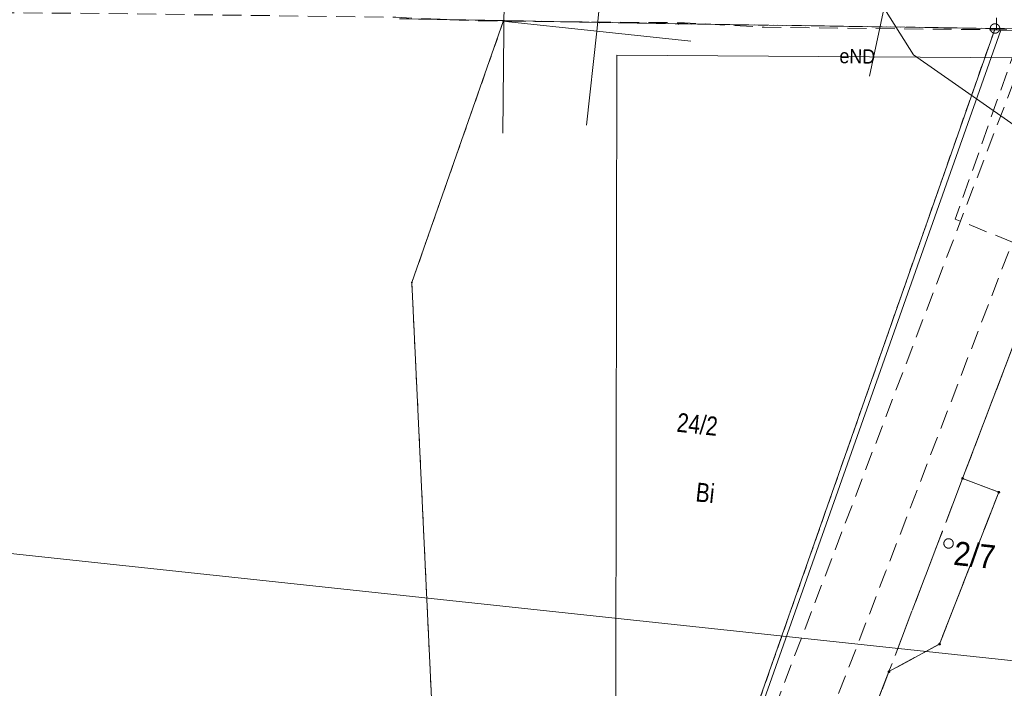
# Model space of a CAD drawing. Header units: millimetres. Extents: x -165388 to 921073, y -295343 to 494042.
# Tile 27 of 117: x 97197 to 149163, y 49798 to 85080. Entities that reach past the tile are written whole.
import ezdxf
from ezdxf.xclip import XClip

# ---------------------------------------------------------------- set-up
doc = ezdxf.new("R2010")
doc.units = ezdxf.units.MM
doc.header["$MEASUREMENT"] = 0
doc.header["$XCLIPFRAME"] = 0
for name, pattern in [('0.5_0.5', [1000, 500, -500]), ('1.0_0.5', [1500, 1000, -500]), ('2.0_0.5', [2500, 2000, -500]), ('mz1.0_0.5', [1500, 1000, -500])]:
    doc.linetypes.add(name, pattern=pattern)
for name, color, linetype, lineweight in [('20231207_mdcp_Kolska_2-4_6_0_Nr_pióra__1', 7, 'Continuous', 13), ('bg-woz-oz.6640.12006.2023.pge-1_rzut_5_202-punkt graniczny_Nr_pióra__7', 7, 'Continuous', 18), ('bg-woz-oz.6640.12006.2023.pge-1_rzut_5_211-numer działki ewidencyjnej_Nr_pióra__7', 7, 'Continuous', 18), ('bg-woz-oz.6640.12006.2023.pge-1_rzut_5_219-działka ewidencyjna_Nr_pióra__7', 7, 'Continuous', 18), ('bg-woz-oz.6640.12006.2023.pge-1_rzut_5_311-podpora_Nr_pióra__7', 7, 'Continuous', 18), ('bg-woz-oz.6640.12006.2023.pge-1_rzut_5_312-budynek ewidencyjny_Nr_pióra__7', 7, 'Continuous', 18), ('bg-woz-oz.6640.12006.2023.pge-1_rzut_5_320-blok - kondygnacja nadziemna_Nr_pióra__7', 7, 'Continuous', 18), ('bg-woz-oz.6640.12006.2023.pge-1_rzut_5__PKIG-01 RAMKA_Nr_pióra__7', 7, 'Continuous', 18), ('bg-woz-oz.6640.12006.2023.pge-1_rzut_5_blok - kondygnacja podziemna_Nr_pióra__7', 7, 'Continuous', 18), ('bg-woz-oz.6640.12006.2023.pge-1_rzut_5_blok - nawis-Atr25_Nr_pióra__7', 7, 'Continuous', 18), ('bg-woz-oz.6640.12006.2023.pge-1_rzut_5_blok - nawis_Nr_pióra__7', 7, 'Continuous', 18), ('bg-woz-oz.6640.12006.2023.pge-1_rzut_5_chodnik (powierzchnia)_Nr_pióra__7', 7, 'Continuous', 18), ('bg-woz-oz.6640.12006.2023.pge-1_rzut_5_ogrodzenie trwałe (linia)_Nr_pióra__7', 7, 'Continuous', 18)]:
    doc.layers.add(name, color=color, linetype=linetype, lineweight=lineweight)
for name, color, linetype, lineweight, true_color in [('bg-woz-oz.6640.12006.2023.pge-1_rzut_5_0_Nr_pióra__5', 7, 'Continuous', 18, 0x1d1d1d), ('bg-woz-oz.6640.12006.2023.pge-1_rzut_5_210-oznaczenie konturu użytku gruntowego_Nr_pióra__3', 7, 'Continuous', 18, 0x959595), ('bg-woz-oz.6640.12006.2023.pge-1_rzut_5_218-kontur użytku gruntowego_Nr_pióra__3', 7, 'Continuous', 18, 0x959595), ('bg-woz-oz.6640.12006.2023.pge-1_rzut_5_przewód ciepłowniczy (linia)_Nr_pióra__212', 7, 'Continuous', 18, 0x444444), ('bg-woz-oz.6640.12006.2023.pge-1_rzut_5_przewód elektroenergetyczny (linia)-Atr1_Nr_pióra__1', 7, 'Continuous', 18, 0x4c4c4c), ('bg-woz-oz.6640.12006.2023.pge-1_rzut_5_przewód elektroenergetyczny (linia)_Nr_pióra__1', 7, 'Continuous', 18, 0x4c4c4c), ('bg-woz-oz.6640.12006.2023.pge-1_rzut_5_przewód kanalizacyjny (linia)_Nr_pióra__34', 7, 'Continuous', 18, 0x4b4b4b), ('bg-woz-oz.6640.12006.2023.pge-1_rzut_5_Zakres_Nr_pióra__3', 7, 'Continuous', 18, 0x959595)]:
    doc.layers.add(name, color=color, linetype=linetype, lineweight=lineweight, true_color=true_color)
for name, color, linetype in [('bg-woz-oz.6640.12006.2023.pge-1_rzut_5_203-punkt graniczny', 7, 'Continuous'), ('INW_GEO', 7, 'Continuous'), ('ZD_INNE', 7, 'Continuous')]:
    doc.layers.add(name, color=color, linetype=linetype)
doc.styles.add('GENERATED_STYLE_1', font='txt')
doc.linetypes.add('902-500', pattern='A,0,[1,A.01.1_PROJEKT_ZAGOSPODAROWANIA_DZIAŁKI1.Shx,S=59.52380952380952,R=0,X=0,Y=0],-7500,0', length=7500)
picture_1 = doc.add_image_def('image1.tif', size_in_pixel=(4961, 3508))

# ---------------------------------------------------------------- blocks, each defined once
blk = doc.blocks.new('Rysunek_2_5', base_point=(-8071116841.925635, -4961354754.727498))
at = {"layer": 'bg-woz-oz.6640.12006.2023.pge-1_rzut_5_203-punkt graniczny', "linetype": 'Continuous', "lineweight": 0, "true_color": 0x000000}
for points in [[(122784.9878007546, 85027.4425148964, 0.9999999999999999), (122695.4970918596, 85037.00352925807, 0.9999999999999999)], [(127833.2668319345, 84930.59817329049, 0.9999999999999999), (127743.7761230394, 84940.15918672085, 0.9999999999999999)], [(132009.0326638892, 84856.57308623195, 0.9999999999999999), (131919.5419549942, 84866.13410059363, 0.9999999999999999)], [(117939.0551177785, 71204.01904452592, 0.9999999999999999), (117849.5644088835, 71213.5800588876, 0.9999999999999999)]]:
    blk.add_hatch(color=18, dxfattribs=at).paths.add_polyline_path(points)
at = {"layer": 'bg-woz-oz.6640.12006.2023.pge-1_rzut_5_0_Nr_pióra__5', "linetype": 'Continuous'}
for centre in [(146960.7272846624, 60872.48142249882), (148874.2814669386, 60145.08167281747), (145745.3323286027, 52132.13731441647), (143075.6953544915, 50677.51075420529)]:
    blk.add_circle(centre, 45, dxfattribs=at)
at = {"layer": 'bg-woz-oz.6640.12006.2023.pge-1_rzut_5_202-punkt graniczny_Nr_pióra__7', "linetype": 'Continuous'}
blk.add_circle((148672.6623140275, 84614.97030686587), 250, dxfattribs=at)
at = {"layer": 'bg-woz-oz.6640.12006.2023.pge-1_rzut_5_218-kontur użytku gruntowego_Nr_pióra__3', "linetype": '0.5_0.5', "flags": 128}
for points in [[(117239.1981966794, 85127.15537659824), (122740.2424458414, 85032.22302161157)], [(122740.2424458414, 85032.22302161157), (117894.3097637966, 71208.7995512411)], [(127788.5214770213, 84935.37868000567), (122740.2424458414, 85032.22302161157)], [(122740.2424458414, 85032.22302161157), (127788.5214770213, 84935.37868000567)], [(131964.2873099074, 84861.35359294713), (127788.5214770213, 84935.37868000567)], [(127788.5214770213, 84935.37868000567), (131964.2873099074, 84861.35359294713)], [(148672.6623140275, 84614.97030686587), (131964.2873099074, 84861.35359294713)], [(131964.2873099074, 84861.35359294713), (148672.6623140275, 84614.97030686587)], [(148672.6623140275, 84614.97030686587), (134227.4571210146, 43446.57166302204)], [(134227.4571210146, 43446.57166302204), (148672.6623140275, 84614.97030686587)], [(161173.3165793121, 84425.91228708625), (148672.6623140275, 84614.97030686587)], [(148672.6623140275, 84614.97030686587), (161173.3165793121, 84425.91228708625)], [(117894.3097637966, 71208.7995512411), (119302.0539591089, 41460.91296616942)]]:
    blk.add_lwpolyline(points, dxfattribs=at)
at = {"layer": 'bg-woz-oz.6640.12006.2023.pge-1_rzut_5_219-działka ewidencyjna_Nr_pióra__7', "linetype": 'Continuous', "flags": 128}
for points in [[(122740.2424458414, 85032.22302161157), (117239.1981966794, 85127.15537659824)], [(122740.2424458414, 85032.22302161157), (117894.3097637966, 71208.7995512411)], [(122740.2424458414, 85032.22302161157), (127788.5214770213, 84935.37868000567)], [(127788.5214770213, 84935.37868000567), (131964.2873099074, 84861.35359294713)], [(131964.2873099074, 84861.35359294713), (148672.6623140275, 84614.97030686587)], [(134227.4571210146, 43446.57166302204), (148672.6623140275, 84614.97030686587)], [(161173.3165793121, 84425.91228708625), (148672.6623140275, 84614.97030686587)], [(119302.0539591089, 41460.91296616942), (117894.3097637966, 71208.7995512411)]]:
    blk.add_lwpolyline(points, dxfattribs=at)
at = {"layer": 'bg-woz-oz.6640.12006.2023.pge-1_rzut_5_311-podpora_Nr_pióra__7', "linetype": 'Continuous'}
blk.add_circle((146222.0661425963, 57441.53698626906), 250, dxfattribs=at)
at = {"layer": 'bg-woz-oz.6640.12006.2023.pge-1_rzut_5_312-budynek ewidencyjny_Nr_pióra__7', "linetype": 'Continuous', "flags": 128}
for points in [[(146960.7272846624, 60872.48142249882), (155243.1749431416, 82575.42041130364)], [(148874.2814669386, 60145.08167281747), (146960.7272846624, 60872.48142249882)], [(145745.3323286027, 52132.13731441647), (148874.2814669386, 60145.08167281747)], [(143075.6953544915, 50677.51075420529), (145745.3323286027, 52132.13731441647)], [(139812.6374408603, 42256.50410167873), (143075.6953544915, 50677.51075420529)]]:
    blk.add_lwpolyline(points, dxfattribs=at)
at = {"layer": 'bg-woz-oz.6640.12006.2023.pge-1_rzut_5_320-blok - kondygnacja nadziemna_Nr_pióra__7', "linetype": 'Continuous', "flags": 128}
blk.add_lwpolyline([(155243.1749431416, 82575.42041130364), (146960.7272846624, 60872.48142249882), (148874.2814669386, 60145.08167281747), (145745.3323286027, 52132.13731441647), (143075.6953544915, 50677.51075420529), (139812.6374408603, 42256.50410167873), (142418.2539889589, -12520.26982977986)], dxfattribs=at)
at = {"layer": 'bg-woz-oz.6640.12006.2023.pge-1_rzut_5__PKIG-01 RAMKA_Nr_pióra__7', "linetype": 'Continuous'}
for q in [(128180.2684962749, 89449.30538255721), (122677.3949693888, 85008.76679550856), (127117.9335555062, 79505.89326862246), (132620.8070833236, 83946.43185567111)]:
    blk.add_line((127649.1010263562, 84477.59932558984), q, dxfattribs=at)
at = {"layer": 'bg-woz-oz.6640.12006.2023.pge-1_rzut_5_blok - kondygnacja podziemna_Nr_pióra__7', "linetype": '1.0_0.5', "flags": 128}
blk.add_lwpolyline([(155243.1749431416, 82575.42041130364), (149926.1262463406, 82509.89829655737), (135370.9924798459, 44360.26027612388), (135838.4972000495, 31980.54140433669), (139812.6374408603, 42256.50410167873), (143075.6953544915, 50677.51075420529), (146960.7272846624, 60872.48142249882)], close=True, dxfattribs=at)
at = {"layer": 'bg-woz-oz.6640.12006.2023.pge-1_rzut_5_blok - nawis_Nr_pióra__7', "linetype": '2.0_0.5', "flags": 128}
blk.add_lwpolyline([(148874.2814669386, 60145.08167281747), (146960.7272846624, 60872.48142249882), (143075.6953544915, 50677.51075420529), (145745.3323286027, 52132.13731441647)], close=True, dxfattribs=at)
at = {"layer": 'bg-woz-oz.6640.12006.2023.pge-1_rzut_5_chodnik (powierzchnia)_Nr_pióra__7', "linetype": 'mz1.0_0.5', "flags": 128}
for points in [[(74724.82118289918, 86974.0574201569), (74760.3873834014, 85612.57475521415), (101429.5972241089, 85408.25521014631), (117056.6473742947, 85207.00021181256), (121150.061304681, 85021.09052427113), (121199.7783649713, 85015.77884890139), (132282.0940995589, 84917.91191883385), (136490.5796339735, 84679.48056384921), (148745.8356004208, 84546.81115411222), (148783.9529085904, 86503.8362108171), (117404.4551914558, 87050.48325285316), (117486.9778836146, 88952.47957482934), (117496.8364387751, 89233.0197840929), (107516.0299194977, 89474.68325588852), (107626.2560328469, 86646.97213098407), (102019.4036513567, 86692.86736194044), (101807.5747080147, 86122.14107066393), (95656.63926769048, 86346.84800356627), (95483.56460314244, 86797.78609238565)], [(148783.9529085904, 86503.8362108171), (148745.8356004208, 84546.81115411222), (153869.0301915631, 84492.24752746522), (155974.908891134, 84247.14569747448), (157984.4556134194, 84324.09999519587), (159782.3860766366, 84302.98004671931), (161787.0035227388, 84239.66423980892), (165202.5231551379, 84015.55346138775), (165254.789176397, 82622.11589049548), (168312.7283696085, 82345.6961242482), (168856.6846782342, 83765.94664249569), (171261.2481387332, 83398.42171780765), (173695.6418342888, 83027.70979050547), (176034.1708101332, 82606.89840372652), (177993.7877925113, 82216.51233173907), (180349.3989873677, 81673.19299466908), (182748.3532326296, 81064.90151118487), (185327.7336275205, 80356.87836632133), (188316.6210511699, 79434.13681164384), (190566.1265738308, 78650.73085110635), (193080.2372833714, 77708.3151564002), (198404.3388543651, 75580.6773910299), (200069.3077333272, 74879.83601726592), (200195.4280510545, 75872.05255869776), (200194.408682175, 76897.96627871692), (200048.8698687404, 77889.03562631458), (199746.7435291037, 78826.4361154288), (199245.0690092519, 79684.58684533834), (198469.6106873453, 80521.70355897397), (197775.9091909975, 81088.60587328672), (197207.9875078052, 81420.81809602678), (194474.739334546, 82477.15820558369), (190330.8865157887, 83885.34278795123), (186382.0349974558, 85141.95397961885), (183445.7541005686, 85898.16459454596), (178602.4627471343, 86878.23034171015), (173253.8845073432, 87741.3124954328), (167607.0887614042, 88354.66215293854), (158542.4360306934, 88699.58372414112), (148924.9040232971, 88952.7201987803), (142786.4190619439, 89105.69857619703), (117496.8364387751, 89233.0197840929), (117404.4551914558, 87050.48325285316)], [(154295.8697574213, -19199.8688923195), (160865.3211258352, -18896.04539237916), (163848.1750441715, -18651.54078695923), (161759.5493523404, -16738.8351848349), (142655.2363177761, -17644.44189798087), (138147.1734046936, -17856.73594940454), (137920.1344866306, -12733.62621851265), (137740.942533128, -8480.522616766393), (137701.1688845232, -8476.273277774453), (135838.4972000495, 31980.54140433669), (139812.6374408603, 42256.50410167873), (143075.6953544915, 50677.51075420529), (145745.3323286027, 52132.13731441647), (148874.2814669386, 60145.08167281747), (146960.7272846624, 60872.48142249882), (155243.1749431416, 82575.42041130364), (155974.908891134, 84247.14569747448), (153869.0301915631, 84492.24752746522), (150089.9385083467, 84513.83580546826), (146572.7279698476, 74561.16129085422), (149590.4681514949, 73343.68677530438), (142918.5578618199, 55984.23364199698), (134648.0934256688, 34581.7216867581), (135057.8518072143, 26462.24522124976), (135156.1376620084, 24369.96419541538), (135734.7621889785, 12088.99950701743), (135844.0537899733, 10005.59955928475), (136481.233487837, -3327.539682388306), (136546.5021021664, -5446.463938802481), (136771.8417141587, -9644.156408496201), (135786.7639763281, -9639.481704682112), (136295.1906109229, -19941.79223943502), (137230.5512875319, -19941.15526787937), (139201.3866975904, -19850.00821854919), (153214.9273026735, -19245.2936489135)]]:
    blk.add_lwpolyline(points, close=True, dxfattribs=at)
at = {"layer": 'bg-woz-oz.6640.12006.2023.pge-1_rzut_5_ogrodzenie trwałe (linia)_Nr_pióra__7', "linetype": '902-500', "flags": 128}
for points in [[(118343.7891695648, 40869.36534103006), (134130.78464102, 42541.72116052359), (148974.5340794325, 84522.37745095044)], [(153869.0301915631, 84492.24752746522), (150089.9385083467, 84513.83580546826), (148974.5340794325, 84522.37745095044)]]:
    blk.add_lwpolyline(points, dxfattribs=at)
at = {"layer": 'bg-woz-oz.6640.12006.2023.pge-1_rzut_5_przewód ciepłowniczy (linia)_Nr_pióra__212', "linetype": 'Continuous', "flags": 128}
blk.add_lwpolyline([(122688.0580643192, 79084.10762436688), (122771.4755227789, 86265.88606182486), (171578.6736039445, 85898.84989708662), (171636.9731286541, 83338.16616702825)], dxfattribs=at)
at = {"layer": 'bg-woz-oz.6640.12006.2023.pge-1_rzut_5_przewód elektroenergetyczny (linia)_Nr_pióra__1', "linetype": 'Continuous', "flags": 128}
blk.add_lwpolyline([(155382.595394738, 83033.19976571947), (128720.1419621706, 83206.62673842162), (128630.2012084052, 28144.59707587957)], dxfattribs=at)
at = {"layer": 'bg-woz-oz.6640.12006.2023.pge-1_rzut_5_przewód kanalizacyjny (linia)_Nr_pióra__34', "linetype": 'Continuous', "flags": 128}
blk.add_lwpolyline([(144441.7442148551, 93303.60265262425), (142048.4786769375, 82104.47411146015)], dxfattribs=at)
at = {"layer": 'bg-woz-oz.6640.12006.2023.pge-1_rzut_5_Zakres_Nr_pióra__3', "linetype": 'Continuous', "flags": 128}
blk.add_lwpolyline([(154415.0638710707, 168580.0757035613), (147128.2796980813, 157702.6230413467), (138916.3285428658, 136565.3962083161), (136897.9813074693, 126804.577880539), (136099.863788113, 105026.1250324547), (138033.4272524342, 93284.27116200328), (144370.5634819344, 83224.126807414), (154121.8186486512, 76409.65524688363)], dxfattribs=at)
at = {"layer": 'bg-woz-oz.6640.12006.2023.pge-1_rzut_5_210-oznaczenie konturu użytku gruntowego_Nr_pióra__3', "linetype": 'Continuous', "insert": (132838.3275364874, 59667.96240970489), "char_height": 1000, "attachment_point": 7, "rotation": 353.9017619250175, "style": 'GENERATED_STYLE_1'}
blk.add_mtext('\\A1;{\\W0.790000x;\\fArial|b0|i0|c238|p38;Bi}', dxfattribs=at)
at = {"layer": 'bg-woz-oz.6640.12006.2023.pge-1_rzut_5_211-numer działki ewidencyjnej_Nr_pióra__7', "linetype": 'Continuous', "insert": (131838.9130416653, 63328.39014795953), "char_height": 1000, "attachment_point": 7, "rotation": 353.9017619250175, "style": 'GENERATED_STYLE_1'}
blk.add_mtext('\\A1;{\\W0.790000x;\\fArial|b0|i0|c238|p38;24/2}', dxfattribs=at)
at = {"layer": 'bg-woz-oz.6640.12006.2023.pge-1_rzut_5_blok - nawis-Atr25_Nr_pióra__7', "linetype": 'Continuous', "insert": (146442.8761311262, 56301.08863187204), "char_height": 1250, "attachment_point": 7, "rotation": 353.9017619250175, "style": 'GENERATED_STYLE_1'}
blk.add_mtext('\\A1;{\\W0.900000x;\\fArial|b0|i0|c238|p38;2/7}', dxfattribs=at)
at = {"layer": 'bg-woz-oz.6640.12006.2023.pge-1_rzut_5_przewód elektroenergetyczny (linia)-Atr1_Nr_pióra__1', "linetype": 'Continuous', "insert": (140461.4558188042, 83158.96379343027), "char_height": 750, "attachment_point": 4, "rotation": 359.09576192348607, "style": 'GENERATED_STYLE_1'}
blk.add_mtext('\\A1;{\\W0.900000x;\\fArial|b0|i0|c238|p38;eND}', dxfattribs=at)
blk = doc.blocks.new('Rysunek_3_6', base_point=(188221.5929863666, 121798.6003440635))
at = {"layer": '20231207_mdcp_Kolska_2-4_6_0_Nr_pióra__1'}
image = blk.add_image(picture_1, insert=(75928.03021990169, 59123.25048484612), size_in_units=(209999.7916666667, 148500.0416666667), rotation=-6.098238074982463, dxfattribs=at)
image.set_boundary_path([(-0.5, -0.5), (4960.5, 3507.5)])

msp = doc.modelspace()

# ---------------------------------------------------------------- block references
at = {"layer": 'INW_GEO', "color": 151, "linetype": 'Continuous', "lineweight": 13, "true_color": 0x80c2ff}
ref = msp.add_blockref('Rysunek_2_5', (-8071116841.925635, -4961354754.727498), dxfattribs=at)
XClip(ref).set_block_clipping_path([(-195425.9394250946, -263123.0086484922), (606609.6817159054, -348810.9449165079), (694192.2923495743, 470958.7517303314), (-107843.3287914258, 556646.6879983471)])
at = {"layer": 'ZD_INNE', "color": 151, "linetype": 'Continuous', "lineweight": 13, "true_color": 0x80c2ff}
ref = msp.add_blockref('Rysunek_3_6', (188221.5929863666, 121798.6003440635), dxfattribs=at)
XClip(ref).set_block_clipping_path([(75928.03021990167, 59123.2504848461), (284739.4774660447, 36814.2388748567), (300515.1557528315, 184473.9502032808), (91703.70850668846, 206782.9618132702)])

doc.saveas('drawing.dxf')
